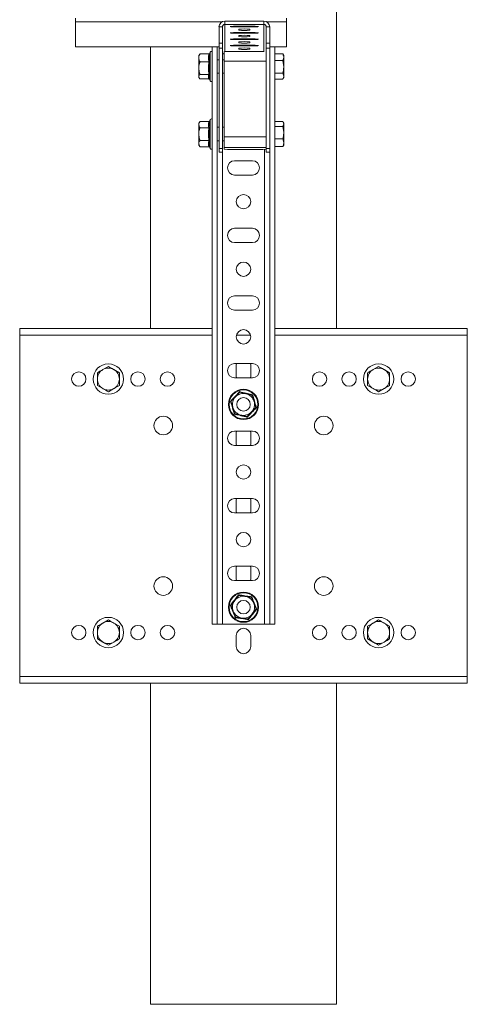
# Model space of a CAD drawing. Header units: millimetres. Extents: x -390 to 668, y -1907 to -77.
# Tile 7 of 8: x 403 to 668, y -977 to -394. Entities that reach past the tile are written whole.
import ezdxf

# ---------------------------------------------------------------- set-up
doc = ezdxf.new("R2010")
doc.units = ezdxf.units.MM

msp = doc.modelspace()

# ---------------------------------------------------------------- linework, layer by layer
at = {"color": 7, "linetype": 'Continuous', "lineweight": 15}
for p, q in [((590.58, -346.54), (590.58, -576.54)), ((436.08, -393.04), (436.08, -395.03)), ((436.08, -395.03), (436.08, -409.84)), ((524.58, -394.68), (547.58, -394.68)), ((561.08, -393.04), (561.08, -395.03)), ((561.08, -395.03), (561.08, -409.84)), ((521.08, -407.66), (521.08, -398.18)), ((523.08, -407.66), (523.08, -398.18)), ((524.58, -396.68), (547.58, -396.68)), ((530.83, -397.77), (541.33, -397.77)), ((541.33, -398.09), (530.83, -398.09)), ((530.83, -401.52), (541.33, -401.52)), ((541.33, -401.84), (530.83, -401.84)), ((532.83, -400.07), (532.83, -399.54)), ((539.33, -399.54), (539.33, -400.07)), ((549.08, -398.18), (549.08, -407.66)), ((551.08, -398.18), (551.08, -407.66)), ((521.08, -410.75), (521.08, -407.66)), ((523.08, -407.66), (523.08, -410.75)), ((530.83, -405.27), (541.33, -405.27)), ((541.33, -405.59), (530.83, -405.59)), ((532.83, -403.82), (532.83, -403.29)), ((532.83, -407.57), (532.83, -407.04)), ((539.33, -403.29), (539.33, -403.82)), ((539.33, -407.04), (539.33, -407.57)), ((549.08, -410.75), (549.08, -407.66)), ((551.08, -407.66), (551.08, -410.75)), ((436.08, -409.84), (521.08, -409.84)), ((436.08, -409.84), (436.08, -409.84)), ((480.58, -409.84), (480.58, -576.54)), ((515.88, -413), (515.54, -413.92)), ((517.08, -409.84), (517.08, -751.54)), ((520.08, -409.84), (520.08, -751.54)), ((521.08, -470.18), (521.08, -410.75)), ((523.08, -470.18), (523.08, -410.75)), ((524.08, -412.66), (524.08, -418.32)), ((547.73, -412.62), (524.43, -412.62)), ((530.83, -409.02), (541.33, -409.02)), ((541.33, -409.34), (530.83, -409.34)), ((532.83, -411.32), (532.83, -410.79)), ((539.33, -410.79), (539.33, -411.32)), ((549.08, -410.75), (549.08, -470.18)), ((551.08, -409.84), (561.08, -409.84)), ((551.08, -410.75), (551.08, -470.18)), ((554.08, -409.84), (554.08, -751.54)), ((561.08, -409.84), (561.08, -409.84)), ((509.46, -414.56), (509.08, -415.04)), ((509.08, -415.04), (509.08, -416.5)), ((509.08, -422.57), (509.08, -416.5)), ((515.14, -414.13), (509.88, -414.13)), ((515.14, -418.87), (509.88, -418.87)), ((521.08, -417.54), (520.08, -417.54)), ((524.08, -417.54), (523.08, -417.54)), ((524.08, -418.32), (524.08, -463.26)), ((554.08, -414.04), (558.8, -414.04)), ((554.08, -417.97), (558.8, -417.97)), ((558.83, -414.15), (558.8, -414.04)), ((558.8, -417.97), (559.38, -421.72)), ((559.38, -415.04), (558.85, -414.14)), ((559.38, -416.01), (559.38, -415.04)), ((559.38, -421.72), (559.38, -416.01)), ((509.08, -422.57), (509.08, -427.62)), ((559.38, -427.26), (559.38, -421.72)), ((509.08, -427.62), (509.08, -428.04)), ((509.08, -428.04), (509.46, -428.53)), ((515.14, -426.28), (509.88, -426.28)), ((515.14, -428.95), (509.88, -428.95)), ((515.43, -428.87), (515.88, -430.09)), ((520.08, -425.54), (521.08, -425.54)), ((523.08, -425.54), (524.08, -425.54)), ((554.08, -425.47), (558.8, -425.47)), ((554.08, -429.05), (558.8, -429.05)), ((558.8, -425.47), (559.38, -427.26)), ((558.85, -428.95), (559.38, -428.04)), ((559.38, -428.04), (559.38, -427.26)), ((509.88, -454.04), (509.08, -455.04)), ((515.14, -454.04), (509.88, -454.04)), ((515.88, -453), (515.64, -453.65)), ((554.08, -454.1), (558.8, -454.1)), ((509.08, -455.04), (509.08, -455.91)), ((509.08, -461.54), (509.08, -455.91)), ((515.14, -457.79), (509.88, -457.79)), ((521.08, -457.54), (520.08, -457.54)), ((524.08, -457.54), (523.08, -457.54)), ((554.08, -456.97), (558.8, -456.97)), ((558.8, -456.97), (559.38, -460.69)), ((559.38, -455.04), (559.07, -454.51)), ((559.38, -455.54), (559.38, -455.04)), ((559.38, -460.69), (559.38, -455.54)), ((509.08, -461.54), (509.08, -467.17)), ((515.14, -465.3), (509.88, -465.3)), ((520.08, -465.54), (521.08, -465.54)), ((523.08, -465.54), (524.08, -465.54)), ((524.08, -463.26), (524.08, -469.55)), ((554.08, -464.41), (558.8, -464.41)), ((558.8, -464.41), (559.38, -466.7)), ((559.38, -466.7), (559.38, -460.69)), ((509.08, -467.17), (509.08, -468.04)), ((509.08, -468.04), (509.88, -469.05)), ((515.14, -469.05), (509.88, -469.05)), ((515.64, -469.44), (515.88, -470.09)), ((521.08, -470.18), (523.08, -470.18)), ((521.08, -472.18), (521.08, -470.18)), ((523.08, -472.18), (523.08, -470.18)), ((524.08, -469.55), (524.08, -470.55)), ((524.08, -470.55), (526.08, -470.65)), ((547.08, -470.65), (526.08, -470.65)), ((547.08, -470.65), (549.08, -470.55)), ((551.08, -470.18), (549.08, -470.18)), ((549.08, -470.18), (549.08, -472.18)), ((551.08, -470.18), (551.08, -470.78)), ((551.08, -470.78), (551.08, -751.54)), ((554.08, -468.98), (558.8, -468.98)), ((559.07, -468.58), (559.38, -468.04)), ((559.38, -466.7), (559.38, -468.04)), ((521.08, -472.18), (523.08, -472.18)), ((540.83, -477.29), (530.33, -477.29)), ((551.08, -472.18), (549.08, -472.18)), ((530.33, -485.79), (540.83, -485.79)), ((540.83, -517.29), (530.33, -517.29)), ((530.33, -525.79), (540.83, -525.79)), ((540.83, -557.29), (530.33, -557.29)), ((530.33, -565.79), (540.83, -565.79)), ((517.08, -576.54), (403.08, -576.54)), ((403.08, -576.54), (403.08, -580.54)), ((668.08, -576.54), (554.08, -576.54)), ((668.08, -576.54), (668.08, -580.54)), ((403.08, -580.54), (403.08, -782.54)), ((668.08, -580.54), (668.08, -782.54)), ((455.58, -599.04), (452.33, -600.91)), ((540.83, -597.29), (530.33, -597.29)), ((531.45, -597.29), (531.33, -598.29)), ((531.33, -598.29), (531.33, -604.79)), ((539.83, -598.29), (539.71, -597.29)), ((539.83, -604.79), (539.83, -598.29)), ((615.58, -599.04), (612.33, -600.91)), ((462.08, -602.79), (458.83, -600.91)), ((530.33, -605.79), (540.83, -605.79)), ((531.33, -604.79), (531.45, -605.79)), ((539.71, -605.79), (539.83, -604.79)), ((622.08, -602.79), (618.83, -600.91)), ((449.08, -610.3), (452.33, -612.17)), ((609.08, -610.3), (612.33, -612.17)), ((455.58, -614.05), (458.83, -612.17)), ((615.58, -614.05), (618.83, -612.17)), ((540.83, -637.29), (530.33, -637.29)), ((531.45, -637.29), (531.33, -638.29)), ((531.33, -638.29), (531.33, -644.79)), ((539.83, -638.29), (539.71, -637.29)), ((539.83, -644.79), (539.83, -638.29)), ((530.33, -645.79), (540.83, -645.79)), ((531.33, -644.79), (531.45, -645.79)), ((539.71, -645.79), (539.83, -644.79)), ((540.83, -677.29), (530.33, -677.29)), ((531.45, -677.29), (531.33, -678.29)), ((531.33, -678.29), (531.33, -684.79)), ((539.83, -678.29), (539.71, -677.29)), ((539.83, -684.79), (539.83, -678.29)), ((530.33, -685.79), (540.83, -685.79)), ((531.33, -684.79), (531.45, -685.79)), ((539.71, -685.79), (539.83, -684.79)), ((540.83, -717.29), (530.33, -717.29)), ((531.45, -717.29), (531.33, -718.29)), ((531.33, -718.29), (531.33, -724.79)), ((539.83, -718.29), (539.71, -717.29)), ((539.83, -724.79), (539.83, -718.29)), ((530.33, -725.79), (540.83, -725.79)), ((531.33, -724.79), (531.45, -725.79)), ((539.71, -725.79), (539.83, -724.79)), ((455.58, -749.04), (452.33, -750.91)), ((462.08, -752.79), (458.83, -750.91)), ((520.08, -751.54), (517.08, -751.54)), ((523.08, -751.54), (520.08, -751.54)), ((548.08, -751.54), (523.08, -751.54)), ((551.08, -751.54), (548.08, -751.54)), ((554.08, -751.54), (551.08, -751.54)), ((615.58, -749.04), (612.33, -750.91)), ((622.08, -752.79), (618.83, -750.91)), ((449.08, -760.3), (452.33, -762.17)), ((455.58, -764.05), (458.83, -762.17)), ((531.33, -758.29), (531.33, -764.79)), ((539.83, -764.79), (539.83, -758.29)), ((609.08, -760.3), (612.33, -762.17)), ((615.58, -764.05), (618.83, -762.17)), ((403.08, -782.54), (403.08, -786.54)), ((668.08, -786.54), (403.08, -786.54)), ((480.58, -786.54), (480.58, -976.54)), ((590.58, -786.54), (590.58, -976.54)), ((668.08, -782.54), (668.08, -786.54)), ((480.58, -976.54), (590.58, -976.54))]:
    msp.add_line(p, q, dxfattribs=at)
at = {"color": 7, "linetype": 'Continuous', "lineweight": 0}
for p, q in [((436.08, -395.03), (523.06, -395.03)), ((524.58, -394.68), (524.58, -396.68)), ((547.58, -394.68), (547.58, -396.68)), ((549.09, -395.03), (561.08, -395.03)), ((521.08, -398.18), (523.08, -398.18)), ((524.58, -412.62), (524.58, -396.68)), ((530.83, -398.09), (530.83, -397.77)), ((530.83, -401.84), (530.83, -401.52)), ((541.33, -398.09), (541.33, -397.77)), ((541.33, -401.84), (541.33, -401.52)), ((547.58, -412.62), (547.58, -396.68)), ((551.08, -398.18), (549.08, -398.18)), ((521.08, -407.66), (523.08, -407.66)), ((530.83, -405.59), (530.83, -405.27)), ((541.33, -405.59), (541.33, -405.27)), ((549.08, -407.66), (551.08, -407.66)), ((436.08, -409.84), (521.08, -409.84)), ((515.88, -422.9), (515.88, -413)), ((523.08, -410.75), (521.08, -410.75)), ((530.83, -409.34), (530.83, -409.02)), ((541.33, -409.34), (541.33, -409.02)), ((551.08, -410.75), (549.08, -410.75)), ((551.08, -409.84), (561.08, -409.84)), ((549.08, -418.32), (524.08, -418.32)), ((515.88, -430.09), (515.88, -422.9)), ((515.88, -461.54), (515.88, -453)), ((515.88, -470.09), (515.88, -461.54)), ((549.08, -463.26), (524.08, -463.26)), ((549.08, -469.55), (524.08, -469.55)), ((548.08, -470.6), (548.08, -751.54)), ((523.08, -472.18), (523.08, -751.54)), ((517.08, -580.54), (403.08, -580.54)), ((539.71, -580.54), (531.45, -580.54)), ((668.08, -580.54), (554.08, -580.54)), ((668.08, -782.54), (403.08, -782.54))]:
    msp.add_line(p, q, dxfattribs=at)
at = {"color": 7, "linetype": 'Continuous', "lineweight": 15, "flags": 128}
for points in [[(530.83, -398.09), (529.72, -398.08), (528.74, -398.06), (528.01, -398.01), (527.63, -397.96), (527.63, -397.9), (528.01, -397.85), (528.74, -397.81), (529.72, -397.78), (530.83, -397.77)], [(530.83, -401.84), (529.72, -401.83), (528.74, -401.81), (528.01, -401.76), (527.63, -401.71), (527.63, -401.65), (528.01, -401.6), (528.74, -401.56), (529.72, -401.53), (530.83, -401.52)], [(541.33, -397.77), (542.44, -397.78), (543.42, -397.81), (544.14, -397.85), (544.53, -397.9), (544.53, -397.96), (544.14, -398.01), (543.42, -398.06), (542.44, -398.08), (541.33, -398.09)], [(541.33, -401.52), (542.44, -401.53), (543.42, -401.56), (544.14, -401.6), (544.53, -401.65), (544.53, -401.71), (544.14, -401.76), (543.42, -401.81), (542.44, -401.83), (541.33, -401.84)], [(530.83, -405.59), (529.72, -405.58), (528.74, -405.56), (528.01, -405.51), (527.63, -405.46), (527.63, -405.4), (528.01, -405.35), (528.74, -405.31), (529.72, -405.28), (530.83, -405.27)], [(541.33, -405.27), (542.44, -405.28), (543.42, -405.31), (544.14, -405.35), (544.53, -405.4), (544.53, -405.46), (544.14, -405.51), (543.42, -405.56), (542.44, -405.58), (541.33, -405.59)], [(530.83, -409.34), (529.72, -409.33), (528.74, -409.31), (528.01, -409.26), (527.63, -409.21), (527.63, -409.15), (528.01, -409.1), (528.74, -409.06), (529.72, -409.03), (530.83, -409.02)], [(541.33, -409.02), (542.44, -409.03), (543.42, -409.06), (544.14, -409.1), (544.53, -409.15), (544.53, -409.21), (544.14, -409.26), (543.42, -409.31), (542.44, -409.33), (541.33, -409.34)]]:
    msp.add_lwpolyline(points, dxfattribs=at)
at = {"color": 7, "linetype": 'Continuous', "lineweight": 15}
for centre, radius in [((535.58, -501.54), 4.25), ((535.58, -541.54), 4.25), ((535.58, -581.54), 4.25), ((455.58, -606.54), 9), ((615.58, -606.54), 9), ((438.08, -606.54), 4.25), ((473.08, -606.54), 4.25), ((490.58, -606.54), 4.25), ((580.58, -606.54), 4.25), ((598.08, -606.54), 4.25), ((633.08, -606.54), 4.25), ((535.58, -621.54), 8.95), ((535.58, -621.54), 4), ((488.08, -634.04), 5.5), ((583.08, -634.04), 5.5), ((535.58, -661.54), 4.25), ((535.58, -701.54), 4.25), ((488.08, -729.04), 5.5), ((583.08, -729.04), 5.5), ((535.58, -741.54), 8.95), ((535.58, -741.54), 4), ((455.58, -756.54), 9), ((615.58, -756.54), 9), ((438.08, -756.54), 4.25), ((473.08, -756.54), 4.25), ((490.58, -756.54), 4.25), ((580.58, -756.54), 4.25), ((598.08, -756.54), 4.25), ((633.08, -756.54), 4.25)]:
    msp.add_circle(centre, radius, dxfattribs=at)
at = {"color": 7, "linetype": 'Continuous', "lineweight": 0}
for centre in [(535.58, -621.54), (535.58, -741.54)]:
    msp.add_circle(centre, 8.54, dxfattribs=at)
at = {"color": 7, "linetype": 'Continuous', "lineweight": 15}
for centre, radius, start, end in [((524.57, -398.18), 3.5, 89.96472, 179.96374), ((547.58, -398.18), 3.5, 0.03624, 90.03528), ((524.58, -398.18), 1.5, 89.9653, 179.96332), ((536.08, -424.08), 24.75, 82.45379, 97.54621), ((536.08, -375.54), 24.75, 262.45379, 277.54621), ((547.58, -398.18), 1.5, 0.03665, 90.03468), ((536.08, -427.83), 24.75, 82.45379, 97.54621), ((536.08, -379.29), 24.75, 262.45379, 277.54621), ((536.08, -431.58), 24.75, 82.45379, 97.54621), ((536.08, -383.04), 24.75, 262.45379, 277.54621), ((516.46, -413.21), 0.619, 0, 160), ((536.08, -435.33), 24.75, 82.45379, 97.54621), ((536.08, -386.79), 24.75, 262.45379, 277.54621), ((524.58, -415.18), 1.5, 109.42364, 179.9802), ((516.46, -429.87), 0.619, 200, 0), ((516.46, -453.21), 0.619, 0, 160), ((516.46, -469.87), 0.619, 200, 0), ((530.33, -481.54), 4.25, 90, 270), ((540.83, -481.54), 4.25, 270, 90), ((530.33, -521.54), 4.25, 90, 270), ((540.83, -521.54), 4.25, 270, 90), ((530.33, -561.54), 4.25, 90, 270), ((540.83, -561.54), 4.25, 270, 90), ((455.58, -606.54), 6.5, 60, 120), ((530.33, -601.54), 4.25, 90, 270), ((540.83, -601.54), 4.25, 270, 90), ((615.58, -606.54), 6.5, 60, 120), ((455.58, -606.54), 6.5, 120, 180), ((455.58, -606.54), 6.5, 0, 60), ((615.58, -606.54), 6.5, 120, 180), ((615.58, -606.54), 6.5, 0, 60), ((455.58, -606.54), 6.5, 180, 240), ((455.58, -606.54), 6.5, 300, 0), ((615.58, -606.54), 6.5, 180, 240), ((615.58, -606.54), 6.5, 300, 0), ((455.58, -606.54), 6.5, 240, 300), ((535.58, -621.54), 6.5, 136.43836, 196.43836), ((535.58, -621.54), 6.5, 76.43836, 136.43836), ((535.58, -621.54), 6.5, 16.43836, 76.43836), ((615.58, -606.54), 6.5, 240, 300), ((535.58, -621.54), 6.5, 196.43836, 256.43836), ((535.58, -621.54), 6.5, 316.43836, 16.43836), ((535.58, -621.54), 6.5, 256.43836, 316.43836), ((530.33, -641.54), 4.25, 90, 270), ((540.83, -641.54), 4.25, 270, 90), ((530.33, -681.54), 4.25, 90, 270), ((540.83, -681.54), 4.25, 270, 90), ((530.33, -721.54), 4.25, 90, 270), ((540.83, -721.54), 4.25, 270, 90), ((535.58, -741.54), 6.5, 141.78679, 201.78679), ((535.58, -741.54), 6.5, 81.78679, 141.78679), ((535.58, -741.54), 6.5, 21.78679, 81.78679), ((535.58, -741.54), 6.5, 321.78679, 21.78679), ((535.58, -741.54), 6.5, 201.78679, 261.78679), ((535.58, -741.54), 6.5, 261.78679, 321.78679), ((455.58, -756.54), 6.5, 120, 180), ((455.58, -756.54), 6.5, 60, 120), ((455.58, -756.54), 6.5, 0, 60), ((615.58, -756.54), 6.5, 120, 180), ((615.58, -756.54), 6.5, 60, 120), ((615.58, -756.54), 6.5, 0, 60), ((455.58, -756.54), 6.5, 180, 240), ((455.58, -756.54), 6.5, 300, 0), ((535.58, -758.29), 4.25, 0, 180), ((615.58, -756.54), 6.5, 180, 240), ((615.58, -756.54), 6.5, 300, 0), ((455.58, -756.54), 6.5, 240, 300), ((615.58, -756.54), 6.5, 240, 300), ((535.58, -764.79), 4.25, 180, 0)]:
    msp.add_arc(centre, radius, start, end, dxfattribs=at)
for points, knots in [([(509.88, -414.13), (509.69, -414.46), (509.3, -415.14), (509.09, -415.94), (509.08, -416.4), (509.08, -416.5)], [0, 0, 0, 0, 0.434795, 0.87985, 1, 1, 1, 1]), ([(509.08, -416.5), (509.18, -417.13), (509.31, -417.94), (509.77, -418.69), (509.88, -418.87)], [0, 0, 0, 0, 0.769007, 1, 1, 1, 1]), ([(509.08, -422.57), (509.08, -422.41), (509.1, -421.24), (509.44, -419.98), (509.84, -418.95), (509.88, -418.87)], [0, 0, 0, 0, 0.1279418, 0.9273564, 1, 1, 1, 1]), ([(509.5, -414.59), (509.52, -414.53), (509.58, -414.38), (509.76, -414.23), (509.88, -414.13)], [0, 0, 0, 0, 0.3309217, 1, 1, 1, 1]), ([(515.64, -413.75), (515.64, -413.75), (515.62, -413.8), (515.56, -413.91), (515.45, -414.03), (515.3, -414.12), (515.19, -414.13), (515.14, -414.13)], [0, 0, 0, 0, 0.006845, 0.267562, 0.528624, 0.763824, 1, 1, 1, 1]), ([(515.14, -418.87), (515.19, -418.87), (515.3, -418.86), (515.45, -418.83), (515.56, -418.79), (515.62, -418.75), (515.64, -418.73), (515.64, -418.73)], [0, 0, 0, 0, 0.236173, 0.471362, 0.732416, 0.993143, 1, 1, 1, 1]), ([(558.8, -414.04), (559.03, -414.53), (559.34, -415.18), (559.37, -415.84), (559.38, -416.01)], [0, 0, 0, 0, 0.758146, 1, 1, 1, 1]), ([(559.38, -416.01), (559.31, -416.52), (559.21, -417.19), (558.87, -417.83), (558.8, -417.97)], [0, 0, 0, 0, 0.776285, 1, 1, 1, 1]), ([(509.88, -426.28), (509.76, -425.97), (509.29, -424.78), (509.17, -423.51), (509.08, -422.57)], [0, 0, 0, 0, 0.263893, 1, 1, 1, 1]), ([(559.38, -421.72), (559.38, -421.81), (559.37, -423.08), (559.07, -424.32), (558.8, -425.47)], [0, 0, 0, 0, 0.070218, 1, 1, 1, 1]), ([(509.88, -426.28), (509.69, -426.47), (509.3, -426.85), (509.09, -427.3), (509.08, -427.56), (509.08, -427.62)], [0, 0, 0, 0, 0.4347948, 0.8798466, 1, 1, 1, 1]), ([(509.08, -427.62), (509.18, -427.97), (509.31, -428.43), (509.77, -428.86), (509.88, -428.95)], [0, 0, 0, 0, 0.769006, 1, 1, 1, 1]), ([(515.14, -426.28), (515.19, -426.28), (515.3, -426.29), (515.45, -426.34), (515.56, -426.42), (515.62, -426.49), (515.64, -426.52), (515.64, -426.53)], [0, 0, 0, 0, 0.236177, 0.471382, 0.73244, 0.993161, 1, 1, 1, 1]), ([(515.14, -428.95), (515.19, -428.96), (515.3, -428.97), (515.44, -429.05), (515.51, -429.13), (515.54, -429.17)], [0, 0, 0, 0, 0.337486, 0.673579, 1, 1, 1, 1]), ([(559.38, -427.26), (559.38, -427.3), (559.37, -427.91), (559.07, -428.5), (558.8, -429.05)], [0, 0, 0, 0, 0.070216, 1, 1, 1, 1]), ([(509.88, -454.04), (509.69, -454.3), (509.3, -454.83), (509.09, -455.47), (509.08, -455.84), (509.08, -455.91)], [0, 0, 0, 0, 0.434796, 0.879845, 1, 1, 1, 1]), ([(515.64, -453.65), (515.64, -453.65), (515.62, -453.71), (515.56, -453.81), (515.45, -453.94), (515.3, -454.02), (515.19, -454.03), (515.14, -454.04)], [0, 0, 0, 0, 0.006852, 0.267578, 0.52862, 0.763828, 1, 1, 1, 1]), ([(515.64, -453.65), (515.59, -453.81), (515.31, -454.61), (515.13, -455.95), (515.48, -457.09), (515.64, -457.6)], [0, 0, 0, 0, 0.120963, 0.606826, 1, 1, 1, 1]), ([(558.8, -454.1), (559.03, -454.46), (559.34, -454.93), (559.37, -455.42), (559.38, -455.54)], [0, 0, 0, 0, 0.75815, 1, 1, 1, 1]), ([(509.08, -455.91), (509.18, -456.41), (509.31, -457.05), (509.77, -457.65), (509.88, -457.79)], [0, 0, 0, 0, 0.7690073, 1, 1, 1, 1]), ([(509.08, -461.54), (509.08, -461.38), (509.1, -460.19), (509.44, -458.92), (509.84, -457.88), (509.88, -457.79)], [0, 0, 0, 0, 0.127942, 0.927354, 1, 1, 1, 1]), ([(515.14, -457.79), (515.19, -457.79), (515.3, -457.78), (515.45, -457.74), (515.56, -457.68), (515.62, -457.62), (515.64, -457.6), (515.64, -457.6)], [0, 0, 0, 0, 0.236164, 0.471359, 0.732387, 0.993123, 1, 1, 1, 1]), ([(559.38, -455.54), (559.31, -455.91), (559.21, -456.4), (558.87, -456.86), (558.8, -456.97)], [0, 0, 0, 0, 0.776284, 1, 1, 1, 1]), ([(509.88, -465.3), (509.76, -464.98), (509.29, -463.78), (509.17, -462.49), (509.08, -461.54)], [0, 0, 0, 0, 0.263898, 1, 1, 1, 1]), ([(509.88, -465.3), (509.69, -465.56), (509.3, -466.09), (509.09, -466.73), (509.08, -467.1), (509.08, -467.17)], [0, 0, 0, 0, 0.434792, 0.879845, 1, 1, 1, 1]), ([(515.14, -465.3), (515.19, -465.3), (515.3, -465.3), (515.45, -465.35), (515.56, -465.41), (515.62, -465.46), (515.64, -465.49), (515.64, -465.49)], [0, 0, 0, 0, 0.236169, 0.471369, 0.732402, 0.993143, 1, 1, 1, 1]), ([(559.38, -460.69), (559.38, -460.78), (559.37, -462.03), (559.07, -463.26), (558.8, -464.41)], [0, 0, 0, 0, 0.070213, 1, 1, 1, 1]), ([(509.08, -467.17), (509.18, -467.67), (509.31, -468.31), (509.77, -468.91), (509.88, -469.05)], [0, 0, 0, 0, 0.7690073, 1, 1, 1, 1]), ([(515.14, -469.05), (515.19, -469.05), (515.3, -469.07), (515.45, -469.15), (515.56, -469.28), (515.62, -469.38), (515.64, -469.44), (515.64, -469.44)], [0, 0, 0, 0, 0.236172, 0.47138, 0.732422, 0.993148, 1, 1, 1, 1]), ([(559.38, -466.7), (559.38, -466.75), (559.37, -467.52), (559.07, -468.28), (558.8, -468.98)], [0, 0, 0, 0, 0.070212, 1, 1, 1, 1]), ([(558.8, -468.98), (558.88, -468.88), (559, -468.74), (559.04, -468.6), (559.05, -468.56)], [0, 0, 0, 0, 0.75001, 1, 1, 1, 1]), ([(458.83, -600.91), (458.75, -600.87), (457.65, -600.24), (456.58, -599.62), (455.58, -599.04)], [0, 0, 0, 0, 0.0702114, 1, 1, 1, 1]), ([(618.83, -600.91), (618.75, -600.87), (617.65, -600.24), (616.58, -599.62), (615.58, -599.04)], [0, 0, 0, 0, 0.070213, 1, 1, 1, 1]), ([(452.33, -600.91), (452.25, -600.96), (451.15, -601.59), (450.08, -602.21), (449.08, -602.79)], [0, 0, 0, 0, 0.070214, 1, 1, 1, 1]), ([(449.08, -602.79), (449.08, -603.73), (449.08, -604.97), (449.08, -606.24), (449.08, -606.54)], [0, 0, 0, 0, 0.758163, 1, 1, 1, 1]), ([(462.08, -606.54), (462.08, -606.24), (462.08, -604.97), (462.08, -603.73), (462.08, -602.79)], [0, 0, 0, 0, 0.241837, 1, 1, 1, 1]), ([(612.33, -600.91), (612.25, -600.96), (611.15, -601.59), (610.08, -602.21), (609.08, -602.79)], [0, 0, 0, 0, 0.070214, 1, 1, 1, 1]), ([(609.08, -602.79), (609.08, -603.73), (609.08, -604.97), (609.08, -606.24), (609.08, -606.54)], [0, 0, 0, 0, 0.758163, 1, 1, 1, 1]), ([(622.08, -606.54), (622.08, -606.24), (622.08, -604.97), (622.08, -603.73), (622.08, -602.79)], [0, 0, 0, 0, 0.241837, 1, 1, 1, 1]), ([(449.08, -606.54), (449.08, -607.53), (449.08, -608.8), (449.08, -610.02), (449.08, -610.3)], [0, 0, 0, 0, 0.776282, 1, 1, 1, 1]), ([(458.83, -612.17), (458.9, -612.13), (460, -611.49), (461.08, -610.87), (462.08, -610.3)], [0, 0, 0, 0, 0.070214, 1, 1, 1, 1]), ([(462.08, -610.3), (462.08, -610.02), (462.08, -608.8), (462.08, -607.53), (462.08, -606.54)], [0, 0, 0, 0, 0.223718, 1, 1, 1, 1]), ([(609.08, -606.54), (609.08, -607.53), (609.08, -608.8), (609.08, -610.02), (609.08, -610.3)], [0, 0, 0, 0, 0.776282, 1, 1, 1, 1]), ([(618.83, -612.17), (618.9, -612.13), (620, -611.49), (621.08, -610.87), (622.08, -610.3)], [0, 0, 0, 0, 0.070214, 1, 1, 1, 1]), ([(622.08, -610.3), (622.08, -610.02), (622.08, -608.8), (622.08, -607.53), (622.08, -606.54)], [0, 0, 0, 0, 0.223718, 1, 1, 1, 1]), ([(452.33, -612.17), (452.4, -612.22), (453.5, -612.85), (454.58, -613.47), (455.58, -614.05)], [0, 0, 0, 0, 0.070213, 1, 1, 1, 1]), ([(528.28, -619.78), (528.64, -619.4), (529.38, -618.63), (530.26, -617.7), (530.76, -617.18), (530.87, -617.06)], [0, 0, 0, 0, 0.434796, 0.879843, 1, 1, 1, 1]), ([(530.87, -617.06), (531.55, -616.35), (532.44, -615.41), (533.26, -614.55), (533.45, -614.34)], [0, 0, 0, 0, 0.769013, 1, 1, 1, 1]), ([(533.34, -613.97), (533.34, -613.97), (533.36, -614.03), (533.39, -614.13), (533.42, -614.25), (533.45, -614.33), (533.45, -614.34), (533.45, -614.34)], [0, 0, 0, 0, 0.006888, 0.267641, 0.52864, 0.76384, 1, 1, 1, 1]), ([(533.45, -614.34), (533.96, -614.47), (535, -614.72), (536.24, -615.02), (536.95, -615.19), (537.1, -615.22)], [0, 0, 0, 0, 0.434794, 0.879849, 1, 1, 1, 1]), ([(537.1, -615.22), (538.06, -615.46), (539.31, -615.76), (540.48, -616.04), (540.75, -616.1)], [0, 0, 0, 0, 0.769009, 1, 1, 1, 1]), ([(540.75, -616.1), (540.75, -616.1), (540.76, -616.09), (540.82, -616.03), (540.91, -615.94), (540.98, -615.86), (541.02, -615.82), (541.02, -615.82)], [0, 0, 0, 0, 0.236164, 0.471355, 0.732398, 0.993181, 1, 1, 1, 1]), ([(541.81, -619.7), (541.76, -619.55), (541.43, -618.41), (541.07, -617.19), (540.77, -616.19), (540.75, -616.1)], [0, 0, 0, 0, 0.12795, 0.927351, 1, 1, 1, 1]), ([(612.33, -612.17), (612.4, -612.22), (613.5, -612.85), (614.58, -613.47), (615.58, -614.05)], [0, 0, 0, 0, 0.0702131, 1, 1, 1, 1]), ([(527.9, -619.69), (527.9, -619.69), (527.96, -619.71), (528.06, -619.73), (528.18, -619.76), (528.26, -619.78), (528.27, -619.78), (528.28, -619.78)], [0, 0, 0, 0, 0.006851, 0.267594, 0.528632, 0.763838, 1, 1, 1, 1]), ([(529.34, -623.38), (529.3, -623.23), (528.96, -622.08), (528.6, -620.87), (528.31, -619.87), (528.28, -619.78)], [0, 0, 0, 0, 0.12795, 0.927351, 1, 1, 1, 1]), ([(530.4, -626.98), (530.31, -626.68), (529.98, -625.53), (529.61, -624.29), (529.34, -623.38)], [0, 0, 0, 0, 0.2639013, 1, 1, 1, 1]), ([(542.87, -623.3), (542.51, -623.68), (541.78, -624.46), (540.89, -625.38), (540.39, -625.91), (540.29, -626.02)], [0, 0, 0, 0, 0.434796, 0.879855, 1, 1, 1, 1]), ([(542.87, -623.3), (542.78, -623), (542.44, -621.85), (542.08, -620.61), (541.81, -619.7)], [0, 0, 0, 0, 0.263901, 1, 1, 1, 1]), ([(542.87, -623.3), (542.88, -623.3), (542.89, -623.31), (542.97, -623.33), (543.09, -623.36), (543.2, -623.38), (543.25, -623.39), (543.25, -623.39)], [0, 0, 0, 0, 0.236168, 0.471366, 0.732422, 0.993149, 1, 1, 1, 1]), ([(530.14, -627.26), (530.14, -627.26), (530.18, -627.22), (530.25, -627.15), (530.33, -627.06), (530.39, -626.99), (530.4, -626.99), (530.4, -626.98)], [0, 0, 0, 0, 0.006879, 0.267596, 0.52863, 0.763844, 1, 1, 1, 1]), ([(534.05, -627.86), (533.09, -627.63), (531.84, -627.33), (530.67, -627.05), (530.4, -626.98)], [0, 0, 0, 0, 0.7690053, 1, 1, 1, 1]), ([(537.7, -628.74), (537.19, -628.62), (536.15, -628.37), (534.91, -628.07), (534.2, -627.9), (534.05, -627.86)], [0, 0, 0, 0, 0.4347923, 0.8798491, 1, 1, 1, 1]), ([(540.29, -626.02), (539.6, -626.74), (538.72, -627.67), (537.89, -628.54), (537.7, -628.74)], [0, 0, 0, 0, 0.769005, 1, 1, 1, 1]), ([(537.7, -628.74), (537.7, -628.75), (537.71, -628.76), (537.73, -628.84), (537.76, -628.96), (537.79, -629.06), (537.81, -629.11), (537.81, -629.12)], [0, 0, 0, 0, 0.236152, 0.471358, 0.732427, 0.993112, 1, 1, 1, 1]), ([(528.15, -740.47), (528.47, -740.06), (529.13, -739.22), (529.92, -738.21), (530.37, -737.64), (530.47, -737.52)], [0, 0, 0, 0, 0.4347943, 0.8798397, 1, 1, 1, 1]), ([(530.47, -737.52), (531.08, -736.74), (531.88, -735.73), (532.62, -734.79), (532.79, -734.57)], [0, 0, 0, 0, 0.769007, 1, 1, 1, 1]), ([(532.65, -734.21), (532.65, -734.21), (532.67, -734.27), (532.71, -734.36), (532.75, -734.48), (532.78, -734.56), (532.79, -734.57), (532.79, -734.57)], [0, 0, 0, 0, 0.006826, 0.267544, 0.528604, 0.76383, 1, 1, 1, 1]), ([(532.79, -734.57), (533.31, -734.65), (534.37, -734.8), (535.63, -734.98), (536.35, -735.09), (536.51, -735.11)], [0, 0, 0, 0, 0.434793, 0.879848, 1, 1, 1, 1]), ([(536.51, -735.11), (537.48, -735.25), (538.76, -735.44), (539.95, -735.61), (540.22, -735.65)], [0, 0, 0, 0, 0.769007, 1, 1, 1, 1]), ([(540.22, -735.65), (540.22, -735.64), (540.23, -735.63), (540.28, -735.57), (540.36, -735.47), (540.43, -735.39), (540.46, -735.34), (540.46, -735.34)], [0, 0, 0, 0, 0.236182, 0.471361, 0.732444, 0.993146, 1, 1, 1, 1]), ([(541.61, -739.13), (541.55, -738.98), (541.11, -737.87), (540.64, -736.69), (540.25, -735.73), (540.22, -735.65)], [0, 0, 0, 0, 0.127955, 0.927355, 1, 1, 1, 1]), ([(543.01, -742.62), (542.89, -742.32), (542.44, -741.21), (541.96, -740.01), (541.61, -739.13)], [0, 0, 0, 0, 0.263903, 1, 1, 1, 1]), ([(527.76, -740.42), (527.76, -740.42), (527.82, -740.42), (527.92, -740.44), (528.05, -740.46), (528.13, -740.47), (528.14, -740.47), (528.15, -740.47)], [0, 0, 0, 0, 0.006846, 0.267584, 0.528629, 0.763833, 1, 1, 1, 1]), ([(529.54, -743.96), (529.48, -743.8), (529.04, -742.7), (528.57, -741.52), (528.18, -740.55), (528.15, -740.47)], [0, 0, 0, 0, 0.127955, 0.927356, 1, 1, 1, 1]), ([(530.93, -747.44), (530.82, -747.15), (530.37, -746.03), (529.89, -744.84), (529.54, -743.96)], [0, 0, 0, 0, 0.263903, 1, 1, 1, 1]), ([(540.68, -745.56), (540.07, -746.34), (539.28, -747.35), (538.53, -748.3), (538.36, -748.51)], [0, 0, 0, 0, 0.769007, 1, 1, 1, 1]), ([(543.01, -742.62), (542.68, -743.03), (542.02, -743.87), (541.23, -744.87), (540.78, -745.44), (540.68, -745.56)], [0, 0, 0, 0, 0.4347879, 0.8798505, 1, 1, 1, 1]), ([(543.01, -742.62), (543.01, -742.62), (543.02, -742.62), (543.11, -742.63), (543.23, -742.65), (543.33, -742.66), (543.39, -742.67), (543.39, -742.67)], [0, 0, 0, 0, 0.236165, 0.471369, 0.732414, 0.993153, 1, 1, 1, 1]), ([(452.33, -750.91), (452.25, -750.96), (451.15, -751.59), (450.08, -752.21), (449.08, -752.79)], [0, 0, 0, 0, 0.0702131, 1, 1, 1, 1]), ([(458.83, -750.91), (458.75, -750.87), (457.65, -750.24), (456.58, -749.62), (455.58, -749.04)], [0, 0, 0, 0, 0.070212, 1, 1, 1, 1]), ([(530.69, -747.75), (530.69, -747.75), (530.73, -747.7), (530.79, -747.62), (530.87, -747.52), (530.92, -747.45), (530.93, -747.45), (530.93, -747.44)], [0, 0, 0, 0, 0.006854, 0.267608, 0.528634, 0.763838, 1, 1, 1, 1]), ([(534.65, -747.98), (533.67, -747.84), (532.39, -747.65), (531.21, -747.48), (530.93, -747.44)], [0, 0, 0, 0, 0.769009, 1, 1, 1, 1]), ([(538.36, -748.51), (537.84, -748.44), (536.79, -748.29), (535.52, -748.1), (534.8, -748), (534.65, -747.98)], [0, 0, 0, 0, 0.434793, 0.879848, 1, 1, 1, 1]), ([(538.36, -748.51), (538.36, -748.52), (538.37, -748.53), (538.4, -748.61), (538.45, -748.72), (538.49, -748.82), (538.51, -748.87), (538.51, -748.88)], [0, 0, 0, 0, 0.236172, 0.471346, 0.732393, 0.993097, 1, 1, 1, 1]), ([(612.33, -750.91), (612.25, -750.96), (611.15, -751.59), (610.08, -752.21), (609.08, -752.79)], [0, 0, 0, 0, 0.070213, 1, 1, 1, 1]), ([(618.83, -750.91), (618.75, -750.87), (617.65, -750.24), (616.58, -749.62), (615.58, -749.04)], [0, 0, 0, 0, 0.070214, 1, 1, 1, 1]), ([(449.08, -752.79), (449.08, -753.73), (449.08, -754.97), (449.08, -756.24), (449.08, -756.54)], [0, 0, 0, 0, 0.758147, 1, 1, 1, 1]), ([(449.08, -756.54), (449.08, -757.53), (449.08, -758.8), (449.08, -760.02), (449.08, -760.3)], [0, 0, 0, 0, 0.776294, 1, 1, 1, 1]), ([(462.08, -756.54), (462.08, -756.24), (462.08, -754.97), (462.08, -753.73), (462.08, -752.79)], [0, 0, 0, 0, 0.241853, 1, 1, 1, 1]), ([(462.08, -760.3), (462.08, -760.02), (462.08, -758.8), (462.08, -757.53), (462.08, -756.54)], [0, 0, 0, 0, 0.223706, 1, 1, 1, 1]), ([(609.08, -752.79), (609.08, -753.73), (609.08, -754.97), (609.08, -756.24), (609.08, -756.54)], [0, 0, 0, 0, 0.758147, 1, 1, 1, 1]), ([(609.08, -756.54), (609.08, -757.53), (609.08, -758.8), (609.08, -760.02), (609.08, -760.3)], [0, 0, 0, 0, 0.776294, 1, 1, 1, 1]), ([(622.08, -756.54), (622.08, -756.24), (622.08, -754.97), (622.08, -753.73), (622.08, -752.79)], [0, 0, 0, 0, 0.241853, 1, 1, 1, 1]), ([(622.08, -760.3), (622.08, -760.02), (622.08, -758.8), (622.08, -757.53), (622.08, -756.54)], [0, 0, 0, 0, 0.223706, 1, 1, 1, 1]), ([(452.33, -762.17), (452.4, -762.22), (453.5, -762.85), (454.58, -763.47), (455.58, -764.05)], [0, 0, 0, 0, 0.070214, 1, 1, 1, 1]), ([(458.83, -762.17), (458.9, -762.13), (460, -761.49), (461.08, -760.87), (462.08, -760.3)], [0, 0, 0, 0, 0.070221, 1, 1, 1, 1]), ([(612.33, -762.17), (612.4, -762.22), (613.5, -762.85), (614.58, -763.47), (615.58, -764.05)], [0, 0, 0, 0, 0.070214, 1, 1, 1, 1]), ([(618.83, -762.17), (618.9, -762.13), (620, -761.49), (621.08, -760.87), (622.08, -760.3)], [0, 0, 0, 0, 0.070221, 1, 1, 1, 1])]:
    msp.add_open_spline(points, degree=3, knots=knots, dxfattribs=at)
at = {"color": 7, "linetype": 'Continuous', "lineweight": 0}
for points, knots in [([(515.14, -418.87), (514.97, -418.09), (514.63, -416.51), (514.97, -414.93), (515.14, -414.13)], [0, 0, 0, 0, 0.49217, 1, 1, 1, 1]), ([(515.14, -426.28), (514.97, -425.06), (514.63, -422.59), (514.97, -420.12), (515.14, -418.87)], [0, 0, 0, 0, 0.4921713, 1, 1, 1, 1]), ([(515.64, -413.75), (515.59, -413.95), (515.31, -414.96), (515.13, -416.65), (515.48, -418.09), (515.64, -418.73)], [0, 0, 0, 0, 0.120963, 0.606825, 1, 1, 1, 1]), ([(515.64, -418.73), (515.59, -419.04), (515.31, -420.6), (515.13, -423.23), (515.48, -425.51), (515.64, -426.53)], [0, 0, 0, 0, 0.120965, 0.606826, 1, 1, 1, 1]), ([(515.14, -428.95), (514.97, -428.52), (514.63, -427.62), (514.97, -426.73), (515.14, -426.28)], [0, 0, 0, 0, 0.4921705, 1, 1, 1, 1]), ([(515.64, -426.53), (515.59, -426.64), (515.31, -427.19), (515.13, -427.96), (515.39, -428.64), (515.48, -428.85)], [0, 0, 0, 0, 0.145808, 0.731455, 1, 1, 1, 1]), ([(515.14, -457.79), (514.97, -457.18), (514.63, -455.92), (514.97, -454.67), (515.14, -454.04)], [0, 0, 0, 0, 0.492171, 1, 1, 1, 1]), ([(515.14, -465.3), (514.97, -464.07), (514.63, -461.56), (514.97, -459.06), (515.14, -457.79)], [0, 0, 0, 0, 0.49217, 1, 1, 1, 1]), ([(515.64, -457.6), (515.59, -457.91), (515.31, -459.49), (515.13, -462.16), (515.48, -464.46), (515.64, -465.49)], [0, 0, 0, 0, 0.120967, 0.606826, 1, 1, 1, 1]), ([(515.14, -469.05), (514.97, -468.43), (514.63, -467.18), (514.97, -465.93), (515.14, -465.3)], [0, 0, 0, 0, 0.492171, 1, 1, 1, 1]), ([(515.64, -465.49), (515.59, -465.65), (515.31, -466.42), (515.13, -467.75), (515.48, -468.92), (515.64, -469.44)], [0, 0, 0, 0, 0.120966, 0.606826, 1, 1, 1, 1]), ([(527.9, -619.69), (528.12, -619.47), (529.22, -618.33), (531.07, -616.41), (532.64, -614.72), (533.34, -613.97)], [0, 0, 0, 0, 0.120964, 0.606823, 1, 1, 1, 1]), ([(533.34, -613.97), (533.65, -614.05), (535.18, -614.43), (537.77, -615.07), (540.01, -615.59), (541.02, -615.82)], [0, 0, 0, 0, 0.120964, 0.606826, 1, 1, 1, 1]), ([(541.02, -615.82), (541.1, -616.13), (541.54, -617.65), (542.28, -620.21), (542.95, -622.41), (543.25, -623.39)], [0, 0, 0, 0, 0.120966, 0.606827, 1, 1, 1, 1]), ([(530.14, -627.26), (530.05, -626.96), (529.62, -625.44), (528.87, -622.88), (528.2, -620.68), (527.9, -619.69)], [0, 0, 0, 0, 0.120965, 0.606823, 1, 1, 1, 1]), ([(543.25, -623.39), (543.03, -623.62), (541.93, -624.76), (540.09, -626.68), (538.51, -628.36), (537.81, -629.12)], [0, 0, 0, 0, 0.120964, 0.606823, 1, 1, 1, 1]), ([(537.81, -629.12), (537.51, -629.04), (535.97, -628.66), (533.38, -628.02), (531.14, -627.5), (530.14, -627.26)], [0, 0, 0, 0, 0.120965, 0.606827, 1, 1, 1, 1]), ([(527.76, -740.42), (527.96, -740.17), (528.95, -738.94), (530.61, -736.85), (532.02, -735.03), (532.65, -734.21)], [0, 0, 0, 0, 0.120964, 0.606826, 1, 1, 1, 1]), ([(532.65, -734.21), (532.96, -734.26), (534.52, -734.5), (537.16, -734.89), (539.44, -735.2), (540.46, -735.34)], [0, 0, 0, 0, 0.120964, 0.606825, 1, 1, 1, 1]), ([(540.46, -735.34), (540.58, -735.63), (541.15, -737.11), (542.13, -739.59), (543, -741.72), (543.39, -742.67)], [0, 0, 0, 0, 0.120962, 0.606827, 1, 1, 1, 1]), ([(530.69, -747.75), (530.58, -747.45), (530, -745.98), (529.03, -743.5), (528.15, -741.37), (527.76, -740.42)], [0, 0, 0, 0, 0.120968, 0.606829, 1, 1, 1, 1]), ([(543.39, -742.67), (543.19, -742.92), (542.21, -744.15), (540.55, -746.24), (539.14, -748.06), (538.51, -748.88)], [0, 0, 0, 0, 0.120964, 0.606828, 1, 1, 1, 1]), ([(538.51, -748.88), (538.2, -748.83), (536.63, -748.59), (534, -748.19), (531.71, -747.89), (530.69, -747.75)], [0, 0, 0, 0, 0.120965, 0.606826, 1, 1, 1, 1])]:
    msp.add_open_spline(points, degree=3, knots=knots, dxfattribs=at)

doc.saveas('drawing.dxf')
